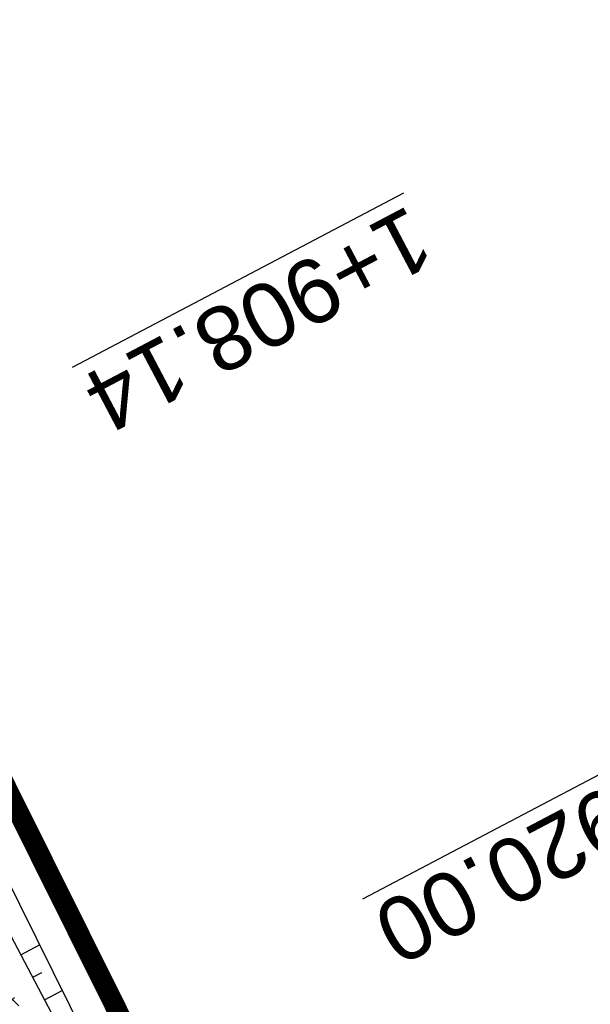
# Model space of a CAD drawing. Header units: metres. Extents: x 7529682 to 7533711, y 5721195 to 5727842.
# Tile 121 of 232: x 7530613 to 7530624, y 5726105 to 5726124. Entities that reach past the tile are written whole.
import ezdxf

# ---------------------------------------------------------------- set-up
doc = ezdxf.new("R2010")
doc.units = ezdxf.units.M
doc.linetypes.add('817-dzialki-09-05-04$0$HIDDEN', pattern=[0.375, 0.25, -0.125])
for name, color, linetype, lineweight, true_color in [('D-hatch-ciag-pieszo-rowerowy', 7, 'Continuous', 13, 0xff9f80), ('D-LR-etap-III', 7, '817-dzialki-09-05-04$0$HIDDEN', 50, 0x00008f), ('D-przekroje-pop', 7, 'Continuous', 50, 0x000099)]:
    doc.layers.add(name, color=color, linetype=linetype, lineweight=lineweight, true_color=true_color)
for name, color, linetype in [('D-pobocza', 60, 'Continuous'), ('D-skarpa', 2, 'Continuous'), ('D-skarpa-kreskowanie', 2, 'Continuous')]:
    doc.layers.add(name, color=color, linetype=linetype)
doc.styles.get("Standard").update_dxf_attribs({"font": 'arial.ttf'})

msp = doc.modelspace()

# ---------------------------------------------------------------- hatches: boundary and pattern name
at = {"layer": 'D-hatch-ciag-pieszo-rowerowy'}
h = msp.add_hatch(dxfattribs=at)
h.set_pattern_fill('ANSI37', color=256, scale=0.15, style=0)
h.set_pattern_definition([(45, (0, 0), (-0.3367596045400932, 0.3367596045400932), []), (135, (0, 0), (-0.3367596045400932, -0.3367596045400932), [])])
edge = h.paths.add_edge_path()
edge.add_line((7530647.019652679, 5726033.877844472), (7530649.252549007, 5726035.002016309))
edge.add_line((7530649.252549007, 5726035.002016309), (7530642.155423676, 5726049.098744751))
edge.add_line((7530642.155423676, 5726049.098744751), (7530627.426120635, 5726076.938607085))
edge.add_line((7530627.426120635, 5726076.938607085), (7530607.072789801, 5726115.582281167))
edge.add_arc((7530518.594706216, 5726068.981543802), 99.99999998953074, 27.77543704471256, 31.71492034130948)
edge.add_line((7530603.662130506, 5726121.550863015), (7530600.460822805, 5726126.731204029))
edge.add_arc((7530603.012845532, 5726128.308283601), 2.999999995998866, 192.0244267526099, 211.7149202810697, ccw=False)
edge.add_line((7530600.078668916, 5726127.683297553), (7530597.509558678, 5726127.265642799))
edge.add_arc((7530601.915230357, 5726128.182189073), 4.50000000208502, 191.7520598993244, 211.7149203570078)
edge.add_line((7530598.087196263, 5726125.816569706), (7530601.490245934, 5726120.309770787))
edge.add_arc((7530516.422821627, 5726067.740451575), 100.0000000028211, 27.775437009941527, 31.714920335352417, ccw=False)
edge.add_line((7530604.900905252, 5726114.341188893), (7530625.206004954, 5726075.789088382))
edge.add_line((7530625.206004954, 5726075.789088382), (7530639.927362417, 5726047.964838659))
edge.add_line((7530639.927362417, 5726047.964838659), (7530647.019652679, 5726033.877844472))

# ---------------------------------------------------------------- linework, layer by layer
at = {"layer": 'D-LR-etap-III', "ltscale": 10, "flags": 128}
msp.add_lwpolyline([(7531750.474471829, 5723895.103125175, 0.4, 0.4, 0), (7531750.505, 5723895.13, 0.4, 0.4, 0), (7531682.71, 5724022.92, 0.4, 0.4, 0), (7531619.177023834, 5724147.203692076, 0.4, 0.4, 0), (7531592.308960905, 5724198.48863389, 0.4, 0.4, 0), (7531553.263875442, 5724272.918564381, 0.4, 0.4, 0), (7531504.019999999, 5724366.79, 0.4, 0.4, 0), (7531482.09, 5724407.62, 0.4, 0.4, 0), (7531412.350402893, 5724541.182759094, 0.4, 0.4, 0), (7531388.463669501, 5724586.929768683, 0.4, 0.4, 0), (7531345.12, 5724669.94, 0.4, 0.4, 0), (7531127.66, 5725081.67, 0.4, 0.4, 0), (7531059.253139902, 5725211.040795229, 0.4, 0.4, 0), (7531008.007244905, 5725307.953830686, 0.4, 0.4, 0), (7530964.181635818, 5725390.835555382, 0.4, 0.4, 0), (7530914.557354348, 5725484.683561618, 0.4, 0.4, 0), (7530865.243241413, 5725577.493975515, 0.4, 0.4, 0), (7530840.085257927, 5725624.058651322, 0.4, 0.4, 0), (7530802.559525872, 5725694.924584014, 0.4, 0.4, 0), (7530755.54, 5725787.51, 0.4, 0.4, 0), (7530708.717810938, 5725876.303221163, 0.4, 0.4, 0), (7530695.12, 5725902.09, 0.4, 0.4, 0), (7530642.91397006, 5726001.07839487, 0.4, 0.4, 0), (7530634.934723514, 5726016.146615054, 0.4, 0.4, 0), (7530610.820000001, 5726061.929999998, 0.4, 0.4, 0), (7530610.820000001, 5726061.929999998, 0.4, 0.4, 0), (7530607.21, 5726063.51, 0.4, 0.4, 0), (7530597.42, 5726080.68, 0.4, 0.4, 0), (7530591.16, 5726088.44, 0.4, 0.4, 0), (7530581.28, 5726107.21, 0.4, 0.4, 0), (7530571.29, 5726130.56, 0.4, 0.4, 0), (7530549.554994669, 5726171.527317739, 0.4, 0.4, 0), (7530531.014309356, 5726206.473807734, 0.4, 0.4, 0), (7530516.461208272, 5726236.016618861, 0.4, 0.4, 0), (7530500.798929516, 5726266.141265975, 0.4, 0.4, 0), (7530491.349999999, 5726283.94, 0.4, 0.4, 0), (7530482.4, 5726303.41, 0.4, 0.4, 0), (7530482.4, 5726303.41, 0.4, 0.4, 0), (7530450.41, 5726357.28, 0.4, 0.4, 0), (7530397.759396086, 5726458.499907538, 0.4, 0.4, 0), (7530334.707815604, 5726583.664702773, 0.4, 0.4, 0), (7530303.939274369, 5726645.167943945, 0.4, 0.4, 0), (7530300.509779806, 5726651.777515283, 0.4, 0.4, 0), (7530289.213532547, 5726671.966724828, 0.4, 0.4, 0), (7530281.54, 5726685.57, 0.4, 0.4, 0), (7530261.37085633, 5726724.163374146, 0.4, 0.4, 0), (7530254.03, 5726738.21, 0.4, 0.4, 0), (7530197.219999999, 5726845.06, 0.4, 0.4, 0), (7530194.71, 5726849.15, 0.4, 0.4, 0), (7530195.92, 5726850.75, 0.4, 0.4, 0), (7530170.546669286, 5726892.961489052, 0.4, 0.4, 0), (7530143.174718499, 5726945.065838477, 0.4, 0.4, 0), (7530105.059999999, 5727018.32, 0.4, 0.4, 0), (7530100.059999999, 5727027.16, 0.4, 0.4, 0), (7530062.318670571, 5727099.625398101, 0.4, 0.4, 0), (7530015.378537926, 5727189.420463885, 0.4, 0.4, 0), (7529983.207960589, 5727250.206596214, 0.4, 0.4, 0), (7529953.284293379, 5727306.74720398, 0.4, 0.4, 0), (7529900.67053443, 5727406.15903814, 0.4, 0.4, 0), (7529890.630239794, 5727425.131178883, 0.4, 0.4, 0), (7529875.155383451, 5727454.426350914, 0.4, 0.4, 0), (7529857.560096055, 5727487.787346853, 0.4, 0.4, 0), (7529835.194401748, 5727530.19312405, 0.4, 0.4, 0), (7529811.740544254, 5727574.662079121, 0.4, 0.4, 0), (7529792.101859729, 5727611.922638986, 0.4, 0.4, 0), (7529768.066117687, 5727657.469613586, 0.4, 0.4, 0), (7529755.210566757, 5727682.131373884, 0.4, 0.4, 0), (7529753.309999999, 5727681.13, 0.4, 0.4, 0), (7529739.21, 5727707.77, 0.4, 0.4, 0), (7529735.394745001, 5727711.251990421, 0.4, 0.4, 0), (7529725.42, 5727730.2, 0.4, 0.4, 0), (7529723.55, 5727729.88, 0.4, 0.4, 0), (7529695.566668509, 5727782.932080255, 0.4, 0.4, 0), (7529717.67971874, 5727794.024357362, 0.4, 0.4, 0), (7529736.274870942, 5727758.647400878, 0.4, 0.4, 0), (7529736.274870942, 5727758.647400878, 0.4, 0.4, 0), (7529744.511003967, 5727750.406106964, 0.4, 0.4, 0), (7529744.511003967, 5727750.406106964, 0.4, 0.4, 0), (7529750.282568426, 5727738.549848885, 0.4, 0.4, 0), (7529777.108510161, 5727687.569424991, 0.4, 0.4, 0), (7529796.51537536, 5727651.329932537, 0.4, 0.4, 0), (7529814.937945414, 5727616.793170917, 0.4, 0.4, 0), (7529839.006722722, 5727572.303976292, 0.4, 0.4, 0), (7529860.617626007, 5727532.509108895, 0.4, 0.4, 0), (7529882.348967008, 5727491.504261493, 0.4, 0.4, 0), (7529904.865139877, 5727449.096370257, 0.4, 0.4, 0), (7529920.747384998, 5727418.884773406, 0.4, 0.4, 0), (7529946.676504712, 5727368.547487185, 0.4, 0.4, 0), (7529972.024701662, 5727320.573310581, 0.4, 0.4, 0), (7529987.740014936, 5727290.153392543, 0.4, 0.4, 0), (7529996.497385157, 5727273.661630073, 0.4, 0.4, 0), (7530017.541471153, 5727234.202689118, 0.4, 0.4, 0), (7530033.053657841, 5727204.864166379, 0.4, 0.4, 0), (7530051.622983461, 5727170.222745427, 0.4, 0.4, 0), (7530069.276612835, 5727137.015751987, 0.4, 0.4, 0), (7530089.385386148, 5727097.533639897, 0.4, 0.4, 0), (7530109.712512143, 5727060.746615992, 0.4, 0.4, 0), (7530136.769722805, 5727011.640131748, 0.4, 0.4, 0), (7530162.446686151, 5726962.743777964, 0.4, 0.4, 0), (7530187.674104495, 5726916.992101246, 0.4, 0.4, 0), (7530207.820739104, 5726879.335323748, 0.4, 0.4, 0), (7530230.625609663, 5726834.518686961, 0.4, 0.4, 0), (7530262.288093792, 5726776.61832811, 0.4, 0.4, 0), (7530277.509672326, 5726760.213143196, 0.4, 0.4, 0), (7530286.036865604, 5726744.106684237, 0.4, 0.4, 0), (7530288.097472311, 5726735.884066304, 0.4, 0.4, 0), (7530290.393870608, 5726725.046963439, 0.4, 0.4, 0), (7530296.17664807, 5726713.582980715, 0.4, 0.4, 0), (7530302.726195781, 5726701.18226779, 0.4, 0.4, 0), (7530325.685047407, 5726657.466383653, 0.4, 0.4, 0), (7530343.243978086, 5726623.648592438, 0.4, 0.4, 0), (7530360.229820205, 5726591.746871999, 0.4, 0.4, 0), (7530383.20855044, 5726548.059469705, 0.4, 0.4, 0), (7530406.017875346, 5726503.605514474, 0.4, 0.4, 0), (7530427.464919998, 5726462.620289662, 0.4, 0.4, 0), (7530447.9278544, 5726424.388014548, 0.4, 0.4, 0), (7530471.126878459, 5726379.920667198, 0.4, 0.4, 0), (7530490.501003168, 5726343.033350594, 0.4, 0.4, 0), (7530509.499458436, 5726306.733076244, 0.4, 0.4, 0), (7530529.890269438, 5726267.244072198, 0.4, 0.4, 0), (7530543.852446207, 5726238.990319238, 0.4, 0.4, 0), (7530554.808897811, 5726218.943990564, 0.4, 0.4, 0), (7530559.027108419, 5726212.223286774, 0.4, 0.4, 0), (7530563.060988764, 5726206.409670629, 0.4, 0.4, 0), (7530566.93354971, 5726200.463543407, 0.4, 0.4, 0), (7530569.771022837, 5726194.901501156, 0.4, 0.4, 0), (7530571.47319415, 5726191.282350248, 0.4, 0.4, 0), (7530572.839142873, 5726188.024533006, 0.4, 0.4, 0), (7530575.295071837, 5726182.034664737, 0.4, 0.4, 0), (7530579.736851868, 5726173.306070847, 0.4, 0.4, 0), (7530583.3, 5726167.41, 0.4, 0.4, 0), (7530593.4, 5726163.33, 0.4, 0.4, 0), (7530598.618375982, 5726155.264489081, 0.4, 0.4, 0), (7530608.258304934, 5726140.497132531, 0.4, 0.4, 0), (7530603.269999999, 5726136.83, 0.4, 0.4, 0), (7530606.53, 5726131.84, 0.4, 0.4, 0), (7530604.239057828, 5726124.21679044, 0.4, 0.4, 0), (7530605.847136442, 5726121.630127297, 0.4, 0.4, 0), (7530608.971611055, 5726116.164124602, 0.4, 0.4, 0), (7530618.114293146, 5726097.791111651, 0.4, 0.4, 0), (7530651.213125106, 5726034.959524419, 0.4, 0.4, 0), (7530670.243741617, 5725998.61095082, 0.4, 0.4, 0), (7530698.075474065, 5725945.952624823, 0.4, 0.4, 0), (7530716.505955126, 5725911.3051464, 0.4, 0.4, 0), (7530735.223454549, 5725875.667401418, 0.4, 0.4, 0), (7530752.504235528, 5725842.154920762, 0.4, 0.4, 0), (7530778.310652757, 5725793.501254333, 0.4, 0.4, 0), (7530797.499961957, 5725756.381811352, 0.4, 0.4, 0), (7530812.518974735, 5725728.28874362, 0.4, 0.4, 0), (7530820.039295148, 5725713.160404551, 0.4, 0.4, 0), (7530822.422446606, 5725710.193574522, 0.4, 0.4, 0), (7530833.154893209, 5725688.800634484, 0.4, 0.4, 0), (7530849.629354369, 5725656.158601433, 0.4, 0.4, 0), (7530867.98290276, 5725621.963939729, 0.4, 0.4, 0), (7530872.629809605, 5725612.88760475, 0.4, 0.4, 0), (7530880.354488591, 5725597.594500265, 0.4, 0.4, 0), (7530883.839446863, 5725593.389159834, 0.4, 0.4, 0), (7530891.782113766, 5725587.763349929, 0.4, 0.4, 0), (7530895.038670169, 5725584.280746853, 0.4, 0.4, 0), (7530897.033644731, 5725580.941110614, 0.4, 0.4, 0), (7530900.951646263, 5725579.945856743, 0.4, 0.4, 0), (7530904.80970798, 5725571.977328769, 0.4, 0.4, 0), (7530903.682362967, 5725568.566434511, 0.4, 0.4, 0), (7530908.900614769, 5725558.844845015, 0.4, 0.4, 0), (7530910.252030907, 5725545.671606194, 0.4, 0.4, 0), (7530912.872986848, 5725538.645543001, 0.4, 0.4, 0), (7530945.278171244, 5725478.464284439, 0.4, 0.4, 0), (7530959.692318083, 5725450.24628822, 0.4, 0.4, 0), (7531002.82670893, 5725368.192370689, 0.4, 0.4, 0), (7531044.703532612, 5725290.314293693, 0.4, 0.4, 0), (7531064.098839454, 5725253.212562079, 0.4, 0.4, 0), (7531083.010253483, 5725216.677517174, 0.4, 0.4, 0), (7531113.013137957, 5725158.465613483, 0.4, 0.4, 0), (7531137.364304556, 5725113.07076138, 0.4, 0.4, 0), (7531150.830830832, 5725086.711759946, 0.4, 0.4, 0), (7531159.745663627, 5725076.640848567, 0.4, 0.4, 0), (7531166.309999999, 5725074.58, 0.4, 0.4, 0), (7531172.29, 5725062.58, 0.4, 0.4, 0), (7531170.589828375, 5725055.605912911, 0.4, 0.4, 0), (7531173.732823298, 5725044.080706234, 0.4, 0.4, 0), (7531215.342008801, 5724964.859648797, 0.4, 0.4, 0), (7531238.054496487, 5724921.684649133, 0.4, 0.4, 0), (7531262.389821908, 5724875.282876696, 0.4, 0.4, 0), (7531295.587160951, 5724811.265731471, 0.4, 0.4, 0), (7531348.487908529, 5724712.362812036, 0.4, 0.4, 0), (7531363.740817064, 5724682.68394264, 0.4, 0.4, 0), (7531366.986905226, 5724675.865317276, 0.4, 0.4, 0), (7531382.541261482, 5724646.110625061, 0.4, 0.4, 0), (7531401.299165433, 5724610.874551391, 0.4, 0.4, 0), (7531428.964837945, 5724558.862274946, 0.4, 0.4, 0), (7531449.111202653, 5724520.397801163, 0.4, 0.4, 0), (7531477.292992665, 5724465.831467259, 0.4, 0.4, 0), (7531500.996290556, 5724421.112506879, 0.4, 0.4, 0), (7531512.121834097, 5724400.549045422, 0.4, 0.4, 0), (7531513.78163794, 5724396.757451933, 0.4, 0.4, 0), (7531526.32, 5724379.39, 0.4, 0.4, 0), (7531566.783642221, 5724302.73628205, 0.4, 0.4, 0), (7531578.579156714, 5724282.774819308, 0.4, 0.4, 0), (7531584.232619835, 5724273.111246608, 0.4, 0.4, 0), (7531590.109283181, 5724263.508189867, 0.4, 0.4, 0), (7531593.027899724, 5724258.771479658, 0.4, 0.4, 0), (7531595.711841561, 5724254.226824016, 0.4, 0.4, 0), (7531601.659976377, 5724243.898197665, 0.4, 0.4, 0), (7531606.097733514, 5724235.986407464, 0.4, 0.4, 0), (7531609.382207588, 5724230.799061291, 0.4, 0.4, 0), (7531611.580260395, 5724227.671180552, 0.4, 0.4, 0), (7531612.707802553, 5724225.86410867, 0.4, 0.4, 0), (7531618.665224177, 5724214.480919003, 0.4, 0.4, 0), (7531619.885522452, 5724212.333950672, 0.4, 0.4, 0), (7531620.931818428, 5724210.787064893, 0.4, 0.4, 0), (7531623.518605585, 5724207.111542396, 0.4, 0.4, 0), (7531626.143926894, 5724203.61306897, 0.4, 0.4, 0), (7531632.022984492, 5724196.485954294, 0.4, 0.4, 0), (7531653.949089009, 5724152.617641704, 0.4, 0.4, 0), (7531656.750690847, 5724143.103797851, 0.4, 0.4, 0), (7531659.61440691, 5724133.254504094, 0.4, 0.4, 0), (7531661.627147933, 5724128.646047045, 0.4, 0.4, 0.01093811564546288), (7531674.314987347, 5724101.43546424, 0.4, 0.4, 0), (7531685.137626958, 5724081.408252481, 0.4, 0.4, 0), (7531692.159945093, 5724066.277333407, 0.4, 0.4, 0), (7531699.662164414, 5724051.388120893, 0.4, 0.4, 0), (7531704.480624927, 5724040.808561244, 0.4, 0.4, 0), (7531704.480624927, 5724040.808561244, 0.4, 0.4, 0), (7531704.401251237, 5724037.368913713, 0.4, 0.4, 0), (7531720.383609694, 5724003.441317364, 0.4, 0.4, 0), (7531728.79890528, 5723986.206298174, 0.4, 0.4, 0), (7531733.237926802, 5723977.192631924, 0.4, 0.4, 0), (7531736.750027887, 5723969.505210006, 0.4, 0.4, 0), (7531737.336143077, 5723968.518916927, 0.4, 0.4, 0), (7531738.285051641, 5723967.699360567, 0.4, 0.4, 0), (7531742.180915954, 5723962.346428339, 0.4, 0.4, 0), (7531744.286141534, 5723958.615526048, 0.4, 0.4, 0), (7531755.393260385, 5723944.192617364, 0.4, 0.4, 0), (7531758.69, 5723936.76, 0.4, 0.4, 0), (7531780.08, 5723929.25, 0.4, 0.4, 0), (7531792.611989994, 5723906.337708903, 0.4, 0.4, 0), (7531792.611989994, 5723906.337708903, 0.4, 0.4, 0), (7531756.962094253, 5723883.055323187, 0.4, 0.4, 0), (7531750.46, 5723895.130000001, 0.4, 0.4, 0), (7531750.46, 5723895.130000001, 0, 0, 0)], format="xyseb", dxfattribs=at)
at = {"layer": 'D-pobocza'}
msp.add_lwpolyline([(7530817.069429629, 5725716.434027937), (7530808.786858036, 5725732.76176432, 0.004098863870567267), (7530806.525855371, 5725737.129834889), (7530795.383949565, 5725758.229568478), (7530778.156075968, 5725791.135708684), (7530751.488562, 5725841.618045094), (7530732.772680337, 5725877.060837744), (7530714.853835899, 5725910.998042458), (7530696.648292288, 5725945.502292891), (7530668.489828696, 5725999.015300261), (7530665.356674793, 5726005.238566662, 0.005149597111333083), (7530662.521229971, 5726010.728981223), (7530654.054424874, 5726026.717611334, -0.005149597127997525), (7530651.218980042, 5726032.208025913), (7530642.601035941, 5726049.325525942), (7530627.870143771, 5726077.168510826), (7530607.515180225, 5726115.815284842, 0.01719093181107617), (7530604.087467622, 5726121.813709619), (7530600.886159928, 5726126.994050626, -0.0952056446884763), (7530600.550530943, 5726127.875840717)], format="xyb", dxfattribs=at)
at = {"layer": 'D-skarpa', "linetype": 'Continuous'}
msp.add_lwpolyline([(7530601.670924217, 5726126.908307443), (7530604.620050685, 5726122.193367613), (7530605.100668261, 5726121.416896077), (7530606.152707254, 5726119.659488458), (7530607.181804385, 5726117.888024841), (7530608.165352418, 5726116.109137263), (7530609.104107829, 5726114.164295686), (7530616.588592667, 5726099.05323083), (7530618.947041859, 5726094.644291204), (7530626.007588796, 5726081.409676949), (7530628.151539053, 5726077.330579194), (7530628.328348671, 5726076.985250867), (7530630.651150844, 5726072.557509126), (7530633.0211248, 5726068.154724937), (7530634.93667101, 5726064.578935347), (7530635.380308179, 5726063.746231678), (7530635.385667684, 5726063.736115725), (7530636.908181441, 5726060.755048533), (7530637.640291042, 5726059.285253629), (7530640.134093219, 5726054.947984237), (7530642.402992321, 5726050.491723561), (7530642.895398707, 5726049.51270539), (7530644.68727707, 5726045.996087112), (7530651.669428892, 5726032.434812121)], dxfattribs=at)
at = {"layer": 'D-skarpa-kreskowanie', "linetype": 'Continuous'}
for p, q in [((7530612.711909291, 5726105.948560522, 107.7939678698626), (7530613.077877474, 5726106.141313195, 107.5182035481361)), ((7530612.944912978, 5726105.506170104, 107.7955594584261), (7530613.122389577, 5726105.599645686, 107.66182730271)), ((7530613.177916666, 5726105.063779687, 107.7971510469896), (7530613.521854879, 5726105.244929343, 107.5379867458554))]:
    msp.add_line(p, q, dxfattribs=at)

# ---------------------------------------------------------------- texts
at = {"layer": 'D-przekroje-pop', "lineweight": 30}
for s, p in [('%%U1+908.14', (7530620.318332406, 5726120.635854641)), ('%%U1+920.00', (7530626.002153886, 5726110.22751099))]:
    msp.add_text(s, height=1.25, rotation=207.7754370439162, dxfattribs=at).set_placement(p)

doc.saveas('drawing.dxf')
